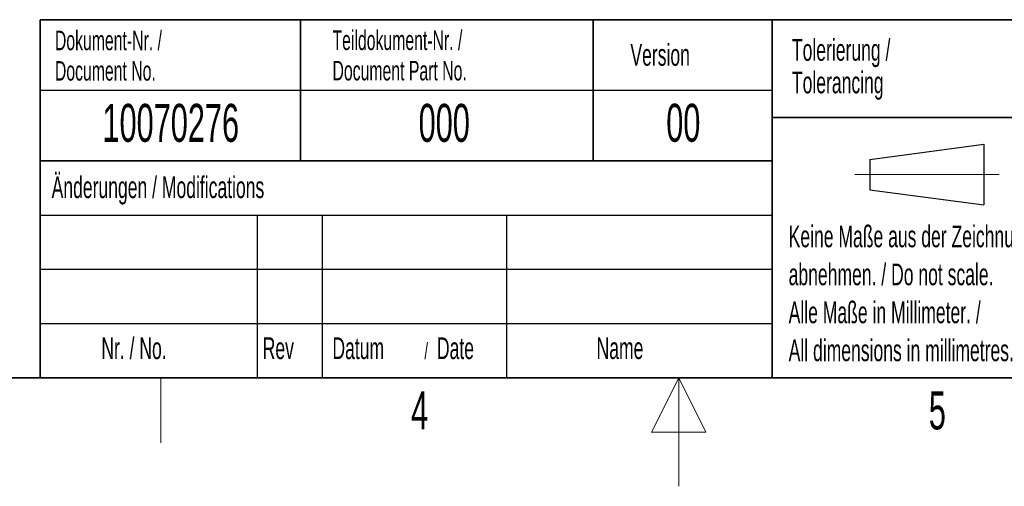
# Model space of a CAD drawing. Header units: millimetres. Extents: x 5 to 418, y 2 to 292.
# Tile 18 of 39: x 156 to 247, y 2 to 45. Entities that reach past the tile are written whole.
import ezdxf

# ---------------------------------------------------------------- set-up
doc = ezdxf.new("R2010")
doc.units = ezdxf.units.MM
doc.layers.add('SLD-0', color=7, linetype='Continuous')
doc.styles.add('SLDTEXTSTYLE0', font='TXT', dxfattribs={"width": 0.605})

# ---------------------------------------------------------------- blocks, each defined once
blk = doc.blocks.new('SW_NOTE_0_9')
at = {"layer": 'SLD-0', "color": 0, "char_height": 2, "attachment_point": 1, "style": 'SLDTEXTSTYLE0'}
for s, insert in [('Keine Maße aus der Zeichnung', (0, 2.578)), ('abnehmen. / Do not scale.', (0, -0.922)), ('Alle Maße in Millimeter. /', (0, -4.422)), ('All dimensions in millimetres.', (0, -7.922))]:
    blk.add_mtext(s, dxfattribs=dict(at, insert=insert))
blk = doc.blocks.new('SW_NOTE_0_10')
at = {"layer": 'SLD-0', "color": 0, "char_height": 2, "attachment_point": 1, "style": 'SLDTEXTSTYLE0'}
for s, insert in [('Tolerierung /', (0, 2.578)), ('Tolerancing', (0, -0.422))]:
    blk.add_mtext(s, dxfattribs=dict(at, insert=insert))
blk = doc.blocks.new('SW_NOTE_0_11')
at = {"layer": 'SLD-0', "color": 0, "char_height": 1.8, "attachment_point": 1, "style": 'SLDTEXTSTYLE0'}
for s, insert in [('Dokument-Nr. /', (0, 2.32)), ('Document No.', (0, -0.48))]:
    blk.add_mtext(s, dxfattribs=dict(at, insert=insert))
blk = doc.blocks.new('SW_NOTE_0_12')
at = {"layer": 'SLD-0', "color": 0, "char_height": 1.8, "attachment_point": 1, "style": 'SLDTEXTSTYLE0'}
for s, insert in [('Teildokument-Nr. /', (0, 2.32)), ('Document Part No.', (0, -0.48))]:
    blk.add_mtext(s, dxfattribs=dict(at, insert=insert))
blk = doc.blocks.new('SW_NOTE_0_13')
at = {"layer": 'SLD-0', "color": 0, "attachment_point": 1, "style": 'SLDTEXTSTYLE0'}
for s, insert, char_height in [('Datum', (0, 2.578), 2), ('/', (8.483, 2.078), 1.5), ('Date', (9.639, 2.578), 2)]:
    blk.add_mtext(s, dxfattribs=dict(at, insert=insert, char_height=char_height))

msp = doc.modelspace()

# ---------------------------------------------------------------- linework, layer by layer
at = {"layer": 'SLD-0', "lineweight": 35}
for p, q in [((158.1167, 45), (225.6167, 45)), ((158.1167, 45), (158.1167, 32)), ((182.1167, 45), (182.1167, 32)), ((209.1167, 45), (209.1167, 32)), ((225.6167, 45), (225.6167, 32)), ((225.6167, 45), (266.3305, 45)), ((225.6167, 45), (225.6167, 36)), ((225.6167, 36), (266.3305, 36)), ((225.6167, 36), (225.6167, 12)), ((158.1167, 32), (158.1167, 12)), ((158.1167, 32), (225.6167, 32)), ((225.6167, 32), (225.6167, 12)), ((26, 12), (408, 12)), ((158.1167, 12), (225.6167, 12)), ((225.6167, 12), (266.3305, 12))]:
    msp.add_line(p, q, dxfattribs=at)
at = {"layer": 'SLD-0'}
for p, q in [((158.1167, 38.5), (225.6167, 38.5)), ((158.1167, 27), (225.6167, 27)), ((178.1167, 27), (178.1167, 12)), ((184.1167, 27), (184.1167, 12)), ((201.1167, 27), (201.1167, 12)), ((158.1167, 22), (225.6167, 22)), ((158.1167, 17), (225.6167, 17))]:
    msp.add_line(p, q, dxfattribs=at)
at = {"layer": 'SLD-0', "lineweight": 25}
for p, q in [((234.6396, 32.1246), (245.1396, 33.5246)), ((245.1396, 33.5246), (245.1396, 27.9246)), ((158.1167, 32), (225.6167, 32)), ((234.6396, 32.1246), (234.6396, 29.3246)), ((234.6396, 29.3246), (245.1396, 27.9246))]:
    msp.add_line(p, q, dxfattribs=at)
at = {"layer": 'SLD-0', "lineweight": 18}
for p, q in [((233.2396, 30.7246), (246.5396, 30.7246)), ((169.25, 6), (169.25, 12)), ((217, 12), (214.5, 7)), ((217, 2), (217, 12)), ((219.5, 7), (217, 12)), ((214.5, 7), (219.5, 7))]:
    msp.add_line(p, q, dxfattribs=at)

# ---------------------------------------------------------------- block references
at = {"layer": 'SLD-0'}
for name, p in [('SW_NOTE_0_11', (159.4707, 41.6688)), ('SW_NOTE_0_12', (185.0721, 41.687)), ('SW_NOTE_0_10', (227.4391, 40.6391)), ('SW_NOTE_0_9', (227.1404, 23.4526)), ('SW_NOTE_0_13', (185.0629, 13.1463))]:
    msp.add_blockref(name, p, dxfattribs=at)

# ---------------------------------------------------------------- texts
at = {"layer": 'SLD-0', "style": 'SLDTEXTSTYLE0'}
for s, insert, char_height, attachment_point in [('Version', (212.5452, 42.7601), 2, 1), ('10070276', (170.1557, 37.243), 3.5, 2), ('000', (195.3767, 37.243), 3.5, 2), ('00', (217.424, 37.2527), 3.5, 2), ('Änderungen / Modifications', (159.1698, 30.5619), 2, 1), ('Nr. / No.', (163.7532, 15.7244), 2, 1), ('Rev', (178.6351, 15.7244), 2, 1), ('Name', (209.4275, 15.729), 2, 1), ('4', (193.1027, 10.743), 3.5, 2), ('5', (240.8527, 10.743), 3.5, 2)]:
    msp.add_mtext(s, dxfattribs=dict(at, insert=insert, char_height=char_height, attachment_point=attachment_point))

doc.saveas('drawing.dxf')
